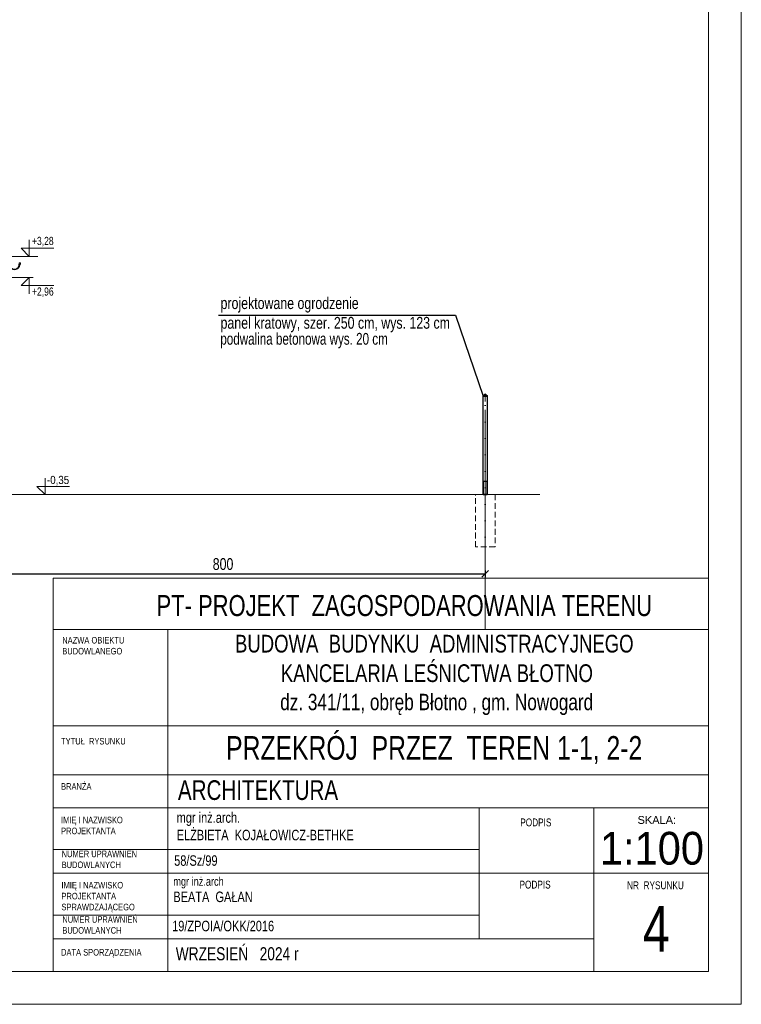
# Model space of a CAD drawing. Header units: inches. Extents: x 43593 to 117387, y -66787 to -26237.
# Tile 41 of 256: x 50892 to 51993, y -35222 to -33719. Entities that reach past the tile are written whole.
import ezdxf
from ezdxf.enums import TextEntityAlignment as Align

# ---------------------------------------------------------------- set-up
doc = ezdxf.new("R2010")
doc.units = ezdxf.units.IN
doc.header["$MEASUREMENT"] = 0
for name, pattern in [('ACAD_ISO03W100', [30, 12, -18]), ('DASHDOT', [1, 0.5, -0.25, 0, -0.25]), ('HIDDEN', [0.375, 0.25, -0.125])]:
    doc.linetypes.add(name, pattern=pattern)
doc.layers.get('0').update_dxf_attribs({"lineweight": 0})
doc.layers.get('Defpoints').update_dxf_attribs({"lineweight": 0})
for name, color, linetype, lineweight in [('-- przekrój-drew', 3, 'Continuous', 20), ('--ogr.-panele', 252, 'Continuous', 0), ('14a-przekrój-cienki', 5, 'Continuous', 0), ('A--tabelka rysunku', 7, 'Continuous', 0), ('A2.1-wymiary', 30, 'Continuous', 0), ('p-- przekrój-drew', 106, 'Continuous', 20), ('p--koty wysok.', 141, 'Continuous', 0)]:
    doc.layers.add(name, color=color, linetype=linetype, lineweight=lineweight)
doc.layers.add('08b-opisy konstr.', color=64, linetype='Continuous')
doc.layers.add('AW OGRODZENIA', color=253, linetype='Continuous')
doc.styles.add('1-100', font='arial.ttf', dxfattribs={"width": 0.75, "height": 18})
doc.styles.add('1-50', font='arial.ttf', dxfattribs={"width": 0.75, "height": 12.5})
doc.styles.add('1-500', font='arial.ttf', dxfattribs={"width": 0.75, "height": 1.25})
doc.styles.add('Arial narrow', font='arial.ttf', dxfattribs={"width": 0.75})
doc.styles.get("Standard").update_dxf_attribs({"font": 'arial.ttf', "width": 0.75})
doc.styles.add('STYL-1', font='arial.ttf', dxfattribs={"width": 0.75})
doc.linetypes.add('Teren', pattern='A,1e-06,[1,GRUNT.shx,S=0.01,R=0,X=-0.0001,Y=0],-2', length=2.000001)
doc.dimstyles.new('1-100', dxfattribs={"dimtxt": 18, "dimasz": 10, "dimexe": 5, "dimexo": 5, "dimgap": 0.09, "dimtad": 0, "dimdsep": 46, "dimtxsty": '1-100', "dimblk": 'OBLIQUE', "dimcen": 0.09, "dimadec": 0, "dimazin": 0, "dimtfac": 1, "dimtdec": 4, "dimtix": 1, "dimtofl": 0, "dimtmove": 0, "dimatfit": 3, "dimldrblk": 'OBLIQUE', "dimfxl": 5, "dimfxlon": 1, "dimtvp": 0.7, "dimtolj": 1, "dimtzin": 0, "dimarcsym": 0})

# ---------------------------------------------------------------- blocks, each defined once
blk = doc.blocks.new('kota wykoń')
for p, q in [((0, 25), (0, 0)), ((0, 0), (-12.5, 12.5)), ((-12.5, 12.5), (37.5, 12.5))]:
    blk.add_line(p, q)
at = {"lineweight": 0}
blk.add_line((-2.5, 0), (2.5, 0), dxfattribs=at)
blk = doc.blocks.new('rynna-45')
for p, q in [((-12, -12.4), (-12, -20.3)), ((-1.4, -1.3), (-11.8, -11.7)), ((-11.3, -20.3), (-11.3, -12.4)), ((-0.9, -1.8), (-1.4, -1.3)), ((-27.4, -21.8), (-28, -22))]:
    blk.add_line(p, q)
blk.add_lwpolyline([(-9.9, -13.4), (1.8, -1.8), (0, 0), (-1.3, -1.3), (-0.9, -1.8), (-11.2, -12.1)], close=True)
for points in [[(-26, -23.5), (-26.7, -22), (-27.3, -19.9, 0.048174), (-27.4, -19.8, 0.04778), (-27.6, -19.6, 0.061445), (-27.9, -19.5, 0.046774), (-28.2, -19.5, 0.062395), (-28.6, -19.5, 0.054375), (-28.9, -19.6, 0.084239), (-29.2, -19.8, 0.085036), (-29.4, -20.1, 0.101297), (-29.5, -20.4, 0.076993), (-29.5, -20.9, 0.05766), (-29.3, -21.3, 0.100713), (-29.2, -21.5, 0.059375), (-28.9, -21.7, 0.062153), (-28.6, -21.8, 0.022296), (-28.3, -21.9, 0.087626), (-27.2, -24.6, 0.087626)], [(-27.4, -20.3, 0.064523), (-27.4, -20.1, 0.095497), (-27.4, -20, 0.048174), (-27.6, -19.9, 0.04778), (-27.7, -19.8, 0.061445), (-27.9, -19.7, 0.046774), (-28.2, -19.7, 0.062395), (-28.5, -19.7, 0.054375), (-28.8, -19.8, 0.084239), (-29.1, -20, 0.085036), (-29.2, -20.2, 0.101297), (-29.3, -20.5, 0.076993), (-29.3, -20.9, 0.05766), (-29.2, -21.2, 0.100713), (-29, -21.4, 0.059375), (-28.8, -21.5, 0.062153), (-28.6, -21.6, 0.022296), (-28.2, -21.7, 0.044622), (-28.1, -21.7, 0.01753), (-27.8, -21.7, 0.028001), (-27.7, -21.6, 0.010456), (-27.6, -21.6, 0.061145), (-27.6, -21.6, 0.070187), (-27.6, -21.6, 0.023834), (-27.6, -21.6, 0.045803), (-27.5, -21.5, 0.11654), (-27.5, -21.5, 0.003679), (-27.5, -21.5, 0.000362), (-27.5, -21.3, 0.000966), (-27.5, -21.3, 0.000732), (-27.5, -21.1)], [(-13.8, -21.8, -0.126579), (-13, -18.9, -0.092779), (-12.7, -18.6, -0.008851), (-12.6, -18.5, -0.06923), (-12.5, -18.5, -0.078464), (-12.4, -18.5, -0.069961), (-12.3, -18.5, -0.062579), (-12.2, -18.6, -0.09361), (-12.1, -18.7, -0.080703), (-12.1, -18.8, -0.004766), (-12.1, -18.8), (-12.1, -20.3, -0.072114), (-12.4, -22.5)], [(-12.2, -20.3, 0.010987), (-12.2, -19.9, 0.020209), (-12.2, -19.7, 0.003793), (-12.2, -19.2, 0.012684), (-12.2, -19, 0.02716), (-12.3, -18.8, 0.080703), (-12.3, -18.8, 0.09361), (-12.3, -18.7, 0.062579), (-12.4, -18.7, 0.069961), (-12.4, -18.7, 0.078464), (-12.5, -18.7, 0.06923), (-12.5, -18.7, 0.008851), (-12.6, -18.8, 0.092779), (-12.8, -19, 0.08666), (-13, -19.3)]]:
    blk.add_lwpolyline(points, format="xyb")
for centre, radius, start, end in [((-10.8, -12.4), 1.2, 115, 180), ((-10.8, -12.4), 0.5, 115, 180), ((-19.8, -20.1), 8.5, 193.0316, 358.3836), ((-19.8, -20.1), 7.8, 193.0326, 358.2372), ((-19.8, -20.1), 7.6, 181.7628, 358.2372)]:
    blk.add_arc(centre, radius, start, end)
blk = doc.blocks.new('Daszek_120x120_przod')
at = {"layer": '--ogr.-panele'}
for p, q in [((-7, 0), (-7, 14)), ((2, 0), (-7, 0)), ((2, 20), (-1, 20)), ((2, 20), (118, 20)), ((2, 0), (118, 0)), ((10, 22), (40, 48)), ((46, 50), (74, 50)), ((80, 48), (110, 22)), ((121, 20), (118, 20)), ((127, 0), (118, 0)), ((127, 14), (127, 0))]:
    blk.add_line(p, q, dxfattribs=at)
at = {"layer": '--ogr.-panele', "color": 1, "linetype": 'ACAD_ISO03W100', "ltscale": 0.2}
for p, q in [((120, 14), (0, 14)), ((0, 14), (0, 0)), ((120, 14), (120, 0))]:
    blk.add_line(p, q, dxfattribs=at)
at = {"layer": '--ogr.-panele'}
for centre, radius, start, end in [((-1, 14), 6, 90, 180), ((5, 29), 9, 270, 311.0091), ((46, 41), 9, 90, 131.0091), ((74, 41), 9, 48.9909, 90), ((115, 29), 9, 228.9909, 270), ((121, 14), 6, 0, 90)]:
    blk.add_arc(centre, radius, start, end, dxfattribs=at)
blk = doc.blocks.new('_OBLIQUE')
at = {"color": 0, "linetype": 'ByBlock', "lineweight": -2}
for p, q in [((-0.5, -0.5), (0.5, 0.5)), ((0, 0), (0, 0))]:
    blk.add_line(p, q, dxfattribs=at)
blk = doc.blocks.new('*D2521')
at = {"layer": 'A2.1-wymiary', "color": 0, "linetype": 'Continuous', "lineweight": -2}
for p, q in [((50802.1, -34559.9), (50802.1, -34569.9)), ((50802.1, -34564.9), (51602.1, -34564.9)), ((51602.1, -34559.9), (51602.1, -34569.9))]:
    blk.add_line(p, q, dxfattribs=at)
at = {"layer": 'Defpoints', "color": 0}
for p in [(50802.1, -34264.3), (51602.1, -34349.5), (51602.1, -34564.9)]:
    blk.add_point(p, dxfattribs=at)
at = {"layer": 'A2.1-wymiary', "color": 0, "lineweight": -2, "xscale": 10, "yscale": 10, "zscale": 10, "rotation": 180}
blk.add_blockref('_OBLIQUE', (50802.1, -34564.9), dxfattribs=at)
at = {"layer": 'A2.1-wymiary', "color": 0, "lineweight": -2, "xscale": 10, "yscale": 10, "zscale": 10}
blk.add_blockref('_OBLIQUE', (51602.1, -34564.9), dxfattribs=at)
at = {"layer": 'A2.1-wymiary', "color": 0, "linetype": 'Continuous', "lineweight": 5, "ltscale": 8, "insert": (51202.1, -34550.2), "char_height": 18, "attachment_point": 5, "style": '1-100'}
blk.add_mtext('\\A1;800', dxfattribs=at)

msp = doc.modelspace()

# ---------------------------------------------------------------- linework, layer by layer
at = {"layer": '-- przekrój-drew', "linetype": 'Teren', "ltscale": 25}
msp.add_line((50855.316, -34444.01), (51685.472, -34444.01), dxfattribs=at)
at = {"layer": '08b-opisy konstr.'}
msp.add_lwpolyline([(51195.07, -34170.327), (51556.755, -34170.327), (51598.784, -34294.01)], dxfattribs=at)
at = {"layer": '14a-przekrój-cienki', "color": 251, "linetype": 'DASHDOT', "ltscale": 25}
msp.add_line((51602.141, -34289.614), (51602.141, -34525.31), dxfattribs=at)
at = {"layer": '14a-przekrój-cienki', "color": 251, "linetype": 'HIDDEN', "ltscale": 35}
msp.add_lwpolyline([(51587.141, -34444.01), (51617.141, -34444.01), (51617.141, -34524.01), (51587.141, -34524.01)], close=True, dxfattribs=at)
at = {"layer": 'A--tabelka rysunku', "linetype": 'Continuous'}
for p, q in [((51942.917, -34571.83), (50942.917, -34571.83)), ((51942.917, -34649.956), (50942.917, -34649.956)), ((51117.917, -34649.956), (51117.917, -35171.83)), ((51942.917, -34796.83), (50942.917, -34796.83)), ((51942.917, -34796.83), (50942.917, -34796.83)), ((51942.917, -34871.83), (50942.917, -34871.83)), ((51942.917, -34921.83), (50942.917, -34921.83)), ((51592.917, -35121.83), (51592.917, -34921.83)), ((51767.917, -35171.83), (51767.917, -34921.83)), ((51592.917, -34985.83), (50942.917, -34985.83)), ((51767.917, -35021.83), (50942.917, -35021.83)), ((51767.917, -35021.83), (51942.917, -35021.83)), ((51592.917, -35085.83), (50942.917, -35085.83)), ((51767.917, -35121.83), (50942.917, -35121.83))]:
    msp.add_line(p, q, dxfattribs=at)
for points in [[(47792.917, -35221.83), (51992.917, -35221.83), (51992.917, -32251.83), (47792.917, -32251.83)], [(47982.917, -35171.83), (51942.917, -35171.83), (51942.917, -32301.83), (47982.917, -32301.83)], [(50942.917, -35171.83), (51942.917, -35171.83), (51942.917, -34571.83), (50942.917, -34571.83)]]:
    msp.add_lwpolyline(points, close=True, dxfattribs=at)
at = {"layer": 'AW OGRODZENIA', "color": 1}
for points in [[(51599.141, -34294.01), (51605.141, -34294.01), (51605.141, -34444.01), (51599.141, -34444.01)], [(51599.011, -34444.01), (51605.141, -34444.01), (51605.141, -34424.01), (51599.011, -34424.01)]]:
    msp.add_lwpolyline(points, close=True, dxfattribs=at)
at = {"layer": 'p-- przekrój-drew', "ltscale": 35}
msp.add_line((51602.141, -34323.01), (51602.141, -34649.877), dxfattribs=at)
at = {"layer": 'p--koty wysok.'}
for p, q in [((50878.983, -34080.559), (50919.437, -34080.559)), ((50872.141, -34112.71), (50912.594, -34112.71))]:
    msp.add_line(p, q, dxfattribs=at)

# ---------------------------------------------------------------- block references
at = {"linetype": 'Continuous', "lineweight": 5, "xscale": -1, "rotation": 10.00000000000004}
msp.add_blockref('rynna-45', (50860.602, -34076.176), dxfattribs=at)
at = {"layer": 'AW OGRODZENIA', "xscale": 0.05, "yscale": 0.05, "zscale": 0.05}
msp.add_blockref('Daszek_120x120_przod', (51599.141, -34294.01), dxfattribs=at)
at = {"layer": 'p--koty wysok.'}
for p in [(50906.38, -34080.559), (50930.445, -34444.022)]:
    msp.add_blockref('kota wykoń', p, dxfattribs=at)
at = {"layer": 'p--koty wysok.', "xscale": -1, "rotation": 180}
msp.add_blockref('kota wykoń', (50906.41, -34112.71), dxfattribs=at)

# ---------------------------------------------------------------- texts
at = {"layer": '08b-opisy konstr.', "char_height": 18, "attachment_point": 1, "style": '1-100'}
for s, insert, width in [('projektowane ogrodzenie \\Ppanel kratowy, szer. 250 cm, wys. 123 cm', (51198.301, -34142.981), 501.12066), ('{\\W0.7059;podwalina betonowa wys. 20 cm}', (51197.955, -34197.398), 327.02474)]:
    msp.add_mtext(s, dxfattribs=dict(at, insert=insert, width=width))
at = {"layer": 'A--tabelka rysunku', "style": 'Arial narrow'}
msp.add_text('SKALA:', height=12, dxfattribs=at).set_placement((51834.638, -34934.5), align=Align.TOP_LEFT)
at = {"layer": 'A--tabelka rysunku', "style": 'Arial narrow', "width": 0.908571}
msp.add_text('1:100', height=50, dxfattribs=at).set_placement((51777.164, -34958.701), align=Align.TOP_LEFT)
at = {"layer": 'A--tabelka rysunku', "ltscale": 35, "attachment_point": 2}
for s, insert, char_height, width, style in [('PT- PROJEKT  ZAGOSPODAROWANIA TERENU', (51478.728, -34597.406), 32, 1255.96437, 'Arial narrow'), ('PRZEKRÓJ  PRZEZ  TEREN 1-1, 2-2', (51524.236, -34812.591), 36, 1178.75233, 'STYL-1'), ('\\pxql;ARCHITEKTURA ', (51761.225, -34879.977), 30, 1255.96437, 'Arial narrow')]:
    msp.add_mtext(s, dxfattribs=dict(at, insert=insert, char_height=char_height, width=width, style=style))
at = {"layer": 'A--tabelka rysunku'}
for s, insert, char_height, width, attachment_point, style in [('{\\H0.75x;BUDOWA  BUDYNKU  ADMINISTRACYJNEGO\\P KANCELARIA LEŚNICTWA BŁOTNO\\P\\H0.9259x; dz. 341/11, obręb Błotno , gm. Nowogard}', (51524.432, -34658.034), 36, 1596.16151, 2, '1-500'), ('NAZWA OBIEKTU\\PBUDOWLANEGO', (50956.767, -34661.306), 10, 554.35275, 1, 'Arial narrow'), ('TYTUŁ  RYSUNKU', (50954.955, -34815.368), 10, 554.35275, 1, 'Arial narrow'), ('BRANŻA', (50954.955, -34884.381), 10, 554.35275, 1, 'Arial narrow'), ('IMIĘ I NAZWISKO \\PPROJEKTANTA', (50954.955, -34935.596), 10, 554.35275, 1, 'Arial narrow'), ('PODPIS ', (51655.622, -34938.269), 12, 554.35275, 1, 'Arial narrow'), ('NUMER UPRAWNIEŃ \\PBUDOWLANYCH', (50955.845, -34987.322), 10, 554.35275, 1, 'Arial narrow'), ('\\P58/Sz/99', (51127.543, -34967.791), 16, 554.35275, 1, 'Arial narrow'), ('IMIĘ I NAZWISKO \\PPROJEKTANTA\\PSPRAWDZAJĄCEGO', (50955.524, -35035.054), 10, 554.35275, 1, 'Arial narrow'), ('{\\H0.8333x;mgr inż.arch\\P}BEATA  GAŁAN    \\P    ', (51126.234, -35027.613), 16, 439.78357, 1, 'Arial narrow'), ('PODPIS  ', (51654.484, -35033.177), 12, 554.35275, 1, 'Arial narrow'), ('NR  RYSUNKU', (51818.609, -35034.252), 12, 144.29228, 1, 'Arial narrow'), ('4', (51842.69, -35071.701), 70, 130.1934, 1, 'Arial narrow'), ('NUMER UPRAWNIEŃ \\PBUDOWLANYCH', (50956.885, -35087.357), 10, 554.35275, 1, 'Arial narrow'), (' 19/ZPOIA/OKK/2016\\P       ', (51119.778, -35094.356), 16, 439.78357, 1, 'Arial narrow'), ('DATA SPORZĄDZENIA', (50954.955, -35137.479), 10, 554.35275, 1, 'Arial narrow'), ('WRZESIEŃ   2024 r', (51129.923, -35134.686), 20, 554.35275, 1, 'Arial narrow')]:
    msp.add_mtext(s, dxfattribs=dict(at, insert=insert, char_height=char_height, width=width, attachment_point=attachment_point, style=style))
at = {"layer": 'A--tabelka rysunku', "insert": (51131.343, -34928.875), "char_height": 16, "width": 554.35275, "attachment_point": 1}
msp.add_mtext('{\\W0.75;mgr inż.arch.\\PELŻBIETA  KOJAŁOWICZ-BETHKE}', dxfattribs=at)
at = {"layer": 'p--koty wysok.', "char_height": 12.5, "style": '1-50'}
for s, insert, width, attachment_point in [('+3,28', (50910.476, -34050.817), 155.56197, 1), ('+2,96', (50910.506, -34142.828), 155.56197, 7), ('{\\W0.85;-0,35}', (50933.446, -34415.492), 207.41597, 1)]:
    msp.add_mtext(s, dxfattribs=dict(at, insert=insert, width=width, attachment_point=attachment_point))

# ---------------------------------------------------------------- dimensions: what is measured, and where the dimension line sits
at = {"layer": 'A2.1-wymiary', "linetype": 'Continuous', "lineweight": 5}
dim = msp.add_linear_dim(base=(51602.141, -34564.945), p1=(50802.141, -34264.259), p2=(51602.141, -34349.518), dimstyle='1-100', override={"dimtxt": 18, "dimtvp": 0.8}, dxfattribs=at)
dim.commit()
dim.dimension.update_dxf_attribs({"geometry": '*D2521', "text_midpoint": (51202.141, -34550.243)})

doc.saveas('drawing.dxf')
